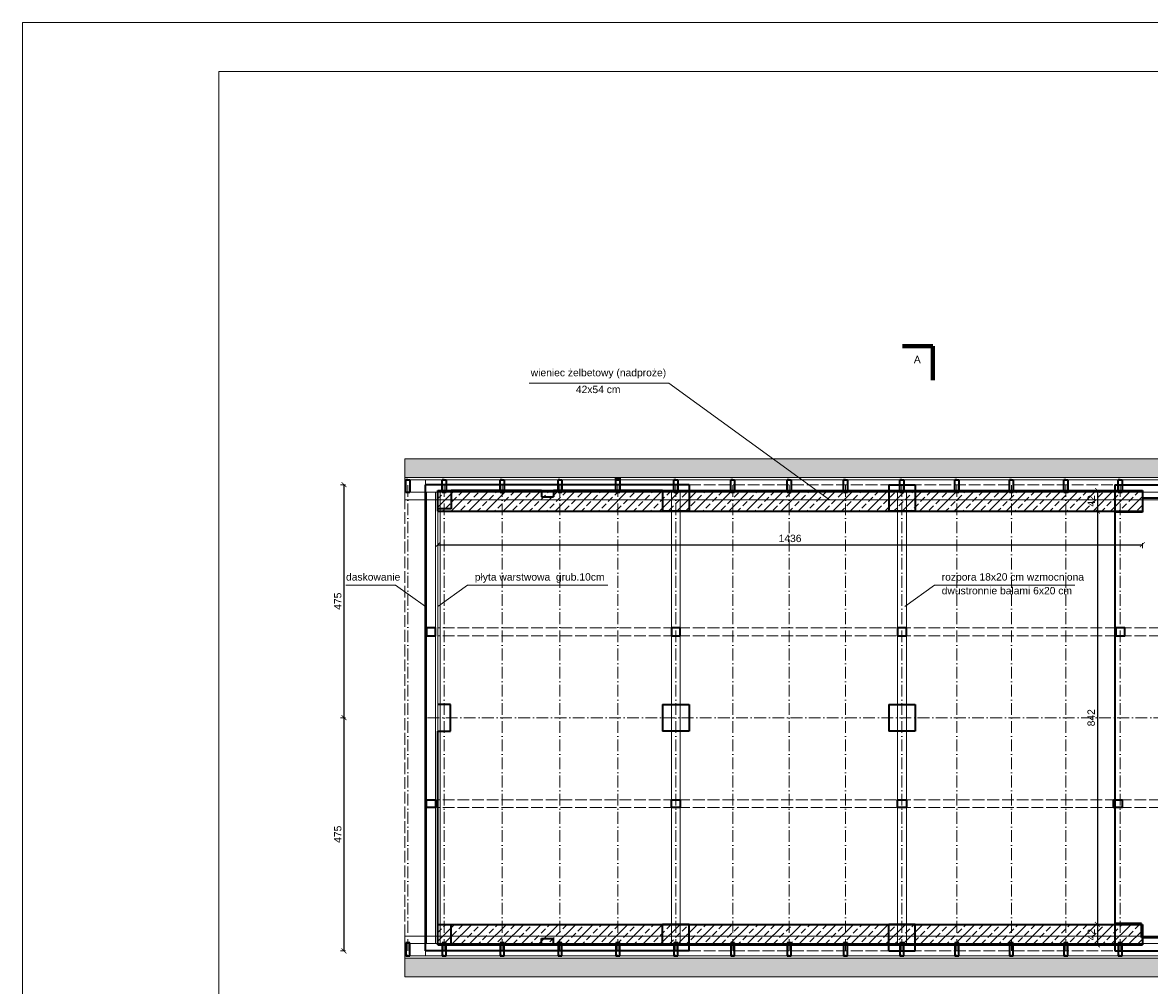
# Model space of a CAD drawing. Header units: millimetres. Extents: x 94902 to 117211, y 64708 to 93779.
# Tile 3 of 37: x 105999 to 108296, y 69709 to 71671. Entities that reach past the tile are written whole.
import ezdxf

# ---------------------------------------------------------------- set-up
doc = ezdxf.new("R2010")
doc.units = ezdxf.units.MM
doc.header["$MEASUREMENT"] = 0
doc.linetypes.add('ACAD_ISO02W100', pattern=[15, 12, -3])
doc.linetypes.add('ACAD_ISO10W100', pattern=[18.5, 12, -3, 0.5, -3])
doc.layers.get('0').update_dxf_attribs({"color": 2, "lineweight": 35})
doc.layers.get('Defpoints').update_dxf_attribs({"color": 2})
for name, color, linetype, lineweight in [('A-POJ', 7, 'Continuous', 5), ('Cienkie', 3, 'Continuous', 5), ('Grunt', 9, 'Continuous', 80), ('kreskowanie', 4, 'Continuous', 5), ('OCIEPLENIE', 252, 'BATTING', 0), ('Osie', 6, 'ACAD_ISO10W100', 5), ('Przerywane', 1, 'ACAD_ISO02W100', 0), ('Wymiary', 7, 'Continuous', 5), ('ściany', 2, 'Continuous', 35)]:
    doc.layers.add(name, color=color, linetype=linetype, lineweight=lineweight)
doc.layers.add('Opisy', color=7, linetype='Continuous')
doc.styles.get("Standard").update_dxf_attribs({"font": 'arial.ttf'})
doc.linetypes.add('BATTING', pattern='A,0.0001,-0.1,[134,ltypeshp.shx,S=0.1,R=0,X=-0.1,Y=0],-0.2,[134,ltypeshp.shx,S=0.1,R=180,X=0.1,Y=0],-0.1', length=0.4001)
doc.dimstyles.new('ISO-25', dxfattribs={"dimtxt": 20, "dimasz": 20, "dimexe": 10, "dimexo": 5, "dimgap": 5, "dimtad": 1, "dimdsep": 46, "dimtxsty": 'Standard', "dimcen": 2.5, "dimadec": 0, "dimazin": 0, "dimtfac": 1, "dimtix": 1, "dimtmove": 0, "dimatfit": 3, "dimfxl": 1, "dimarcsym": 0})
pattern_1 = [(0, (-1e-11, -13758.344), (25.5, 12), [6, -5, 7, -3, 9, -4]), (0, (6, -13757.844), (25.5, 12), [5, -19, 4, -6]), (0, (18, -13759.094), (25.5, 12), [3, -31]), (90, (-1e-11, -13758.344), (-8.5, 12), [11.5, -36.5]), (90, (6, -13758.344), (-8.5, 12), [11.25, -36.75]), (90, (11, -13758.344), (-8.5, 12), [10.5, -37.5]), (90, (18, -13759.094), (-8.5, 12), [11.5, -36.5]), (90, (21, -13759.094), (-8.5, 12), [11.5, -36.5]), (90, (30, -13758.344), (-8.5, 12), [11, -37])]
pattern_2 = [(0, (-1e-11, 154267.048), (25.5, -12), [6, -5, 7, -3, 9, -4]), (0, (6, 154266.548), (25.5, -12), [5, -19, 4, -6]), (0, (18, 154267.798), (25.5, -12), [3, -31]), (270, (-1e-11, 154267.048), (-8.5, -12), [11.5, -36.5]), (270, (6, 154267.048), (-8.5, -12), [11.25, -36.75]), (270, (11, 154267.048), (-8.5, -12), [10.5, -37.5]), (270, (18, 154267.798), (-8.5, -12), [11.5, -36.5]), (270, (21, 154267.798), (-8.5, -12), [11.5, -36.5]), (270, (30, 154267.048), (-8.5, -12), [11, -37])]

# ---------------------------------------------------------------- blocks, each defined once
blk = doc.blocks.new('_ArchTick')
at = {"color": 0, "linetype": 'ByBlock', "const_width": 0.15}
blk.add_lwpolyline([(-0.5, -0.5), (0.5, 0.5)], dxfattribs=at)
blk = doc.blocks.new('*D429')
at = {"layer": 'Defpoints', "color": 0, "ltscale": 2, "transparency": 16777216}
for p in [(106820.5, 70729.4), (106654.2, 70254.4), (106820.5, 70254.4)]:
    blk.add_point(p, dxfattribs=at)
at = {"layer": 'Wymiary', "color": 0, "lineweight": 5, "ltscale": 2, "transparency": 16777216}
for p, q in [((106657.2, 70729.4), (106647.2, 70729.4)), ((106657.2, 70254.4), (106647.2, 70254.4))]:
    blk.add_line(p, q, dxfattribs=at)
at = {"layer": 'Wymiary', "color": 0, "lineweight": -2, "ltscale": 2, "transparency": 16777216}
blk.add_line((106654.2, 70729.4), (106654.2, 70254.4), dxfattribs=at)
at = {"layer": 'Wymiary', "color": 0, "lineweight": -2, "ltscale": 2, "transparency": 16777216, "xscale": 10, "yscale": 10, "zscale": 10}
for p, rotation in [((106654.2, 70729.4), 90), ((106654.2, 70254.4), 270)]:
    blk.add_blockref('_ArchTick', p, dxfattribs=dict(at, rotation=rotation))
at = {"layer": 'Wymiary', "color": 0, "ltscale": 2, "transparency": 16777216, "insert": (106641.6, 70491.9), "char_height": 15, "attachment_point": 5, "rotation": 90}
blk.add_mtext('475', dxfattribs=at)
blk = doc.blocks.new('*D430')
at = {"layer": 'Defpoints', "color": 0, "ltscale": 2, "transparency": 16777216}
for p in [(106820.5, 70254.4), (106654.2, 69779.4), (106820.5, 69779.4)]:
    blk.add_point(p, dxfattribs=at)
at = {"layer": 'Wymiary', "color": 0, "lineweight": 5, "ltscale": 2, "transparency": 16777216}
for p, q in [((106657.2, 70254.4), (106647.2, 70254.4)), ((106657.2, 69779.4), (106647.2, 69779.4))]:
    blk.add_line(p, q, dxfattribs=at)
at = {"layer": 'Wymiary', "color": 0, "lineweight": -2, "ltscale": 2, "transparency": 16777216}
blk.add_line((106654.2, 70254.4), (106654.2, 69779.4), dxfattribs=at)
at = {"layer": 'Wymiary', "color": 0, "lineweight": -2, "ltscale": 2, "transparency": 16777216, "xscale": 10, "yscale": 10, "zscale": 10}
for p, rotation in [((106654.2, 70254.4), 90), ((106654.2, 69779.4), 270)]:
    blk.add_blockref('_ArchTick', p, dxfattribs=dict(at, rotation=rotation))
at = {"layer": 'Wymiary', "color": 0, "ltscale": 2, "transparency": 16777216, "insert": (106641.6, 70016.9), "char_height": 15, "attachment_point": 5, "rotation": 90}
blk.add_mtext('475', dxfattribs=at)
blk = doc.blocks.new('*D497')
at = {"layer": 'Defpoints', "color": 0, "ltscale": 2, "transparency": 16777216}
for p in [(106845.5, 70675.4), (108281.5, 70673.4), (108281.5, 70607.1)]:
    blk.add_point(p, dxfattribs=at)
at = {"layer": 'Wymiary', "color": 0, "lineweight": 5, "ltscale": 2, "transparency": 16777216}
for p, q in [((106845.5, 70610.1), (106845.5, 70600.1)), ((108281.5, 70610.1), (108281.5, 70600.1))]:
    blk.add_line(p, q, dxfattribs=at)
at = {"layer": 'Wymiary', "color": 0, "lineweight": -2, "ltscale": 2, "transparency": 16777216}
blk.add_line((106845.5, 70607.1), (108281.5, 70607.1), dxfattribs=at)
at = {"layer": 'Wymiary', "color": 0, "lineweight": -2, "ltscale": 2, "transparency": 16777216, "xscale": 10, "yscale": 10, "zscale": 10, "rotation": 180}
blk.add_blockref('_ArchTick', (106845.5, 70607.1), dxfattribs=at)
at = {"layer": 'Wymiary', "color": 0, "lineweight": -2, "ltscale": 2, "transparency": 16777216, "xscale": 10, "yscale": 10, "zscale": 10}
blk.add_blockref('_ArchTick', (108281.5, 70607.1), dxfattribs=at)
at = {"layer": 'Wymiary', "color": 0, "ltscale": 2, "transparency": 16777216, "insert": (107563.5, 70619.8), "char_height": 15, "attachment_point": 5}
blk.add_mtext('1436', dxfattribs=at)
blk = doc.blocks.new('*D498')
at = {"layer": 'Defpoints', "color": 0, "ltscale": 2, "transparency": 16777216}
for p in [(108281.5, 70717.4), (108190, 70675.4), (108281.5, 70675.4)]:
    blk.add_point(p, dxfattribs=at)
at = {"layer": 'Wymiary', "color": 0, "lineweight": 5, "ltscale": 2, "transparency": 16777216}
for p, q in [((108193, 70717.4), (108183, 70717.4)), ((108193, 70675.4), (108183, 70675.4))]:
    blk.add_line(p, q, dxfattribs=at)
at = {"layer": 'Wymiary', "color": 0, "lineweight": -2, "ltscale": 2, "transparency": 16777216}
blk.add_line((108190, 70717.4), (108190, 70675.4), dxfattribs=at)
at = {"layer": 'Wymiary', "color": 0, "lineweight": -2, "ltscale": 2, "transparency": 16777216, "xscale": 10, "yscale": 10, "zscale": 10}
for p, rotation in [((108190, 70717.4), 90), ((108190, 70675.4), 270)]:
    blk.add_blockref('_ArchTick', p, dxfattribs=dict(at, rotation=rotation))
at = {"layer": 'Wymiary', "color": 0, "ltscale": 2, "transparency": 16777216, "insert": (108177.4, 70696.4), "char_height": 15, "attachment_point": 5, "rotation": 90}
blk.add_mtext('42', dxfattribs=at)
blk = doc.blocks.new('*D499')
at = {"layer": 'Defpoints', "color": 0, "ltscale": 2, "transparency": 16777216}
for p in [(108281.5, 70675.4), (108190, 69833.4), (108225.5, 69833.4)]:
    blk.add_point(p, dxfattribs=at)
at = {"layer": 'Wymiary', "color": 0, "lineweight": 5, "ltscale": 2, "transparency": 16777216}
for p, q in [((108193, 70675.4), (108183, 70675.4)), ((108193, 69833.4), (108183, 69833.4))]:
    blk.add_line(p, q, dxfattribs=at)
at = {"layer": 'Wymiary', "color": 0, "lineweight": -2, "ltscale": 2, "transparency": 16777216}
blk.add_line((108190, 70675.4), (108190, 69833.4), dxfattribs=at)
at = {"layer": 'Wymiary', "color": 0, "lineweight": -2, "ltscale": 2, "transparency": 16777216, "xscale": 10, "yscale": 10, "zscale": 10}
for p, rotation in [((108190, 70675.4), 90), ((108190, 69833.4), 270)]:
    blk.add_blockref('_ArchTick', p, dxfattribs=dict(at, rotation=rotation))
at = {"layer": 'Wymiary', "color": 0, "ltscale": 2, "transparency": 16777216, "insert": (108177.3, 70254.4), "char_height": 15, "attachment_point": 5, "rotation": 90}
blk.add_mtext('842', dxfattribs=at)
blk = doc.blocks.new('*D500')
at = {"layer": 'Defpoints', "color": 0, "ltscale": 2, "transparency": 16777216}
for p in [(108225.5, 69833.4), (108190, 69791.4), (108225.5, 69791.4)]:
    blk.add_point(p, dxfattribs=at)
at = {"layer": 'Wymiary', "color": 0, "lineweight": 5, "ltscale": 2, "transparency": 16777216}
for p, q in [((108193, 69833.4), (108183, 69833.4)), ((108193, 69791.4), (108183, 69791.4))]:
    blk.add_line(p, q, dxfattribs=at)
at = {"layer": 'Wymiary', "color": 0, "lineweight": -2, "ltscale": 2, "transparency": 16777216}
blk.add_line((108190, 69833.4), (108190, 69791.4), dxfattribs=at)
at = {"layer": 'Wymiary', "color": 0, "lineweight": -2, "ltscale": 2, "transparency": 16777216, "xscale": 10, "yscale": 10, "zscale": 10}
for p, rotation in [((108190, 69833.4), 90), ((108190, 69791.4), 270)]:
    blk.add_blockref('_ArchTick', p, dxfattribs=dict(at, rotation=rotation))
at = {"layer": 'Wymiary', "color": 0, "ltscale": 2, "transparency": 16777216, "insert": (108177.4, 69812.4), "char_height": 15, "attachment_point": 5, "rotation": 90}
blk.add_mtext('42', dxfattribs=at)
blk = doc.blocks.new('*D557')
at = {"layer": 'Defpoints', "color": 0, "ltscale": 2, "transparency": 16777216}
for p in [(106778.5, 69726.4), (109591.5, 69726.4), (109591.5, 69651)]:
    blk.add_point(p, dxfattribs=at)
at = {"layer": 'Wymiary', "color": 0, "lineweight": 5, "ltscale": 2, "transparency": 16777216}
for p, q in [((106778.5, 69654), (106778.5, 69644)), ((109591.5, 69654), (109591.5, 69644))]:
    blk.add_line(p, q, dxfattribs=at)
at = {"layer": 'Wymiary', "color": 0, "lineweight": -2, "ltscale": 2, "transparency": 16777216}
blk.add_line((106778.5, 69651), (109591.5, 69651), dxfattribs=at)
at = {"layer": 'Wymiary', "color": 0, "lineweight": -2, "ltscale": 2, "transparency": 16777216, "xscale": 10, "yscale": 10, "zscale": 10, "rotation": 180}
blk.add_blockref('_ArchTick', (106778.5, 69651), dxfattribs=at)
at = {"layer": 'Wymiary', "color": 0, "lineweight": -2, "ltscale": 2, "transparency": 16777216, "xscale": 10, "yscale": 10, "zscale": 10}
blk.add_blockref('_ArchTick', (109591.5, 69651), dxfattribs=at)
at = {"layer": 'Wymiary', "color": 0, "ltscale": 2, "transparency": 16777216, "insert": (108185, 69663.7), "char_height": 15, "attachment_point": 5}
blk.add_mtext('2813', dxfattribs=at)
blk = doc.blocks.new('*D562')
at = {"layer": 'Defpoints', "color": 0, "ltscale": 2, "transparency": 16777216}
for p in [(106778.5, 69726.4), (109136.5, 69651), (109136.5, 69588.4)]:
    blk.add_point(p, dxfattribs=at)
at = {"layer": 'Wymiary', "color": 0, "lineweight": 5, "ltscale": 2, "transparency": 16777216}
for p, q in [((106778.5, 69591.4), (106778.5, 69581.4)), ((109136.5, 69591.4), (109136.5, 69581.4))]:
    blk.add_line(p, q, dxfattribs=at)
at = {"layer": 'Wymiary', "color": 0, "lineweight": -2, "ltscale": 2, "transparency": 16777216}
blk.add_line((106778.5, 69588.4), (109136.5, 69588.4), dxfattribs=at)
at = {"layer": 'Wymiary', "color": 0, "lineweight": -2, "ltscale": 2, "transparency": 16777216, "xscale": 10, "yscale": 10, "zscale": 10, "rotation": 180}
blk.add_blockref('_ArchTick', (106778.5, 69588.4), dxfattribs=at)
at = {"layer": 'Wymiary', "color": 0, "lineweight": -2, "ltscale": 2, "transparency": 16777216, "xscale": 10, "yscale": 10, "zscale": 10}
blk.add_blockref('_ArchTick', (109136.5, 69588.4), dxfattribs=at)
at = {"layer": 'Wymiary', "color": 0, "ltscale": 2, "transparency": 16777216, "insert": (107957.5, 69601.1), "char_height": 15, "attachment_point": 5}
blk.add_mtext('2358', dxfattribs=at)

msp = doc.modelspace()

# ---------------------------------------------------------------- hatches: boundary and pattern name
at = {"layer": 'kreskowanie', "ltscale": 2}
h = msp.add_hatch(dxfattribs=at)
h.set_pattern_fill('AR-RSHKE', color=256, style=0)
h.set_pattern_definition(pattern_1)
h.paths.add_polyline_path([(106778.525, 70782.352), (106778.525, 70744.352), (108902.025, 70744.352), (108902.025, 70782.352)])
h = msp.add_hatch(dxfattribs=at)
h.set_pattern_fill('AR-RSHKE', color=256, style=0)
h.set_pattern_definition(pattern_1)
h.paths.add_polyline_path([(109591.525, 70782.352), (108902.025, 70782.352), (108902.025, 70744.352), (109591.525, 70744.352)])
h.paths.add_polyline_path([(109591.525, 69764.352), (106778.525, 69764.352), (106778.525, 69726.352), (109591.525, 69726.352)])
h = msp.add_hatch(dxfattribs=at)
h.set_pattern_fill('AR-RSHKE', color=256, style=0)
h.set_pattern_definition(pattern_2)
h.paths.add_polyline_path([(109591.525, 69726.352), (108902.025, 69726.352), (108902.025, 69764.352), (109591.525, 69764.352)])
h.paths.add_polyline_path([(109591.525, 70744.352), (106778.525, 70744.352), (106778.525, 70782.352), (109591.525, 70782.352)])
h = msp.add_hatch(dxfattribs=at)
h.set_pattern_fill('ANSI33', color=256, scale=100, style=0)
h.set_pattern_definition([(45, (-1e-11, -1089.697), (-17.6776695, 17.6776695), []), (45, (17.678, -1089.697), (-17.6776695, 17.6776695), [12.5, -6.25])])
h.paths.add_polyline_path([(108281.525, 70717.352), (106845.525, 70717.352), (106845.525, 70675.352), (108281.525, 70675.352)])
h = msp.add_hatch(dxfattribs=at)
h.set_pattern_fill('ANSI33', color=256, scale=100, style=0)
h.set_pattern_definition([(45, (-1e-11, -1973.697), (-17.6776695, 17.6776695), []), (45, (17.678, -1973.697), (-17.6776695, 17.6776695), [12.5, -6.25])])
h.paths.add_polyline_path([(108281.525, 69833.352), (106845.525, 69833.352), (106845.525, 69791.352), (108281.525, 69791.352)])
h = msp.add_hatch(dxfattribs=at)
h.set_pattern_fill('AR-RSHKE', color=256, style=0)
h.set_pattern_definition(pattern_2)
h.paths.add_polyline_path([(106778.525, 69726.352), (106778.525, 69764.352), (108902.025, 69764.352), (108902.025, 69726.352)])

# ---------------------------------------------------------------- linework, layer by layer
at = {"layer": 'A-POJ', "ltscale": 10}
for p, q in [((110199.079, 71671.227), (105999.079, 71671.227)), ((105999.079, 71671.227), (105999.079, 68701.227)), ((110199.079, 71671.227), (105999.079, 71671.227)), ((110099.079, 71571.227), (106399.079, 71571.227)), ((106399.079, 71571.227), (106399.079, 68801.227))]:
    msp.add_line(p, q, dxfattribs=at)
at = {"layer": 'Cienkie', "ltscale": 2}
for p, q in [((107031.85, 70936.162), (107316.11, 70936.162)), ((107316.11, 70936.162), (107643.88, 70698.352)), ((106778.525, 70782.352), (109591.525, 70782.352)), ((106778.525, 70698.352), (106778.525, 70782.352)), ((106778.525, 70744.352), (109591.525, 70744.352)), ((106778.525, 70739.352), (109591.525, 70739.352)), ((106820.525, 70739.352), (106820.525, 70729.352)), ((109591.525, 70714.352), (106778.525, 70714.352)), ((109549.525, 70714.352), (106822.525, 70714.352)), ((106822.525, 69793.352), (106822.525, 70714.352)), ((106840.525, 69793.352), (106840.525, 70714.352)), ((106850.525, 69793.352), (106850.525, 70714.352)), ((107321.525, 69793.352), (107321.525, 70714.352)), ((107339.525, 69793.352), (107339.525, 70714.352)), ((107782.525, 69793.352), (107782.525, 70714.352)), ((107800.525, 69793.352), (107800.525, 70714.352)), ((109591.525, 70698.352), (106778.525, 70698.352)), ((106759.328, 70524.736), (106657.754, 70524.736)), ((106759.328, 70524.736), (106820.123, 70481.166)), ((106906.32, 70524.736), (106845.525, 70481.166)), ((106906.32, 70524.736), (107192.236, 70524.736)), ((107858.012, 70524.736), (107797.218, 70481.166)), ((107858.012, 70524.736), (108143.929, 70524.736)), ((109591.525, 69809.352), (106778.525, 69809.352)), ((106778.525, 69809.352), (106778.525, 69726.352)), ((109591.525, 69794.352), (106778.525, 69794.352)), ((106778.525, 69769.352), (109591.525, 69769.352)), ((106778.525, 69764.352), (109591.525, 69764.352)), ((106820.525, 69779.352), (106820.525, 69769.352)), ((106778.525, 69726.352), (109591.525, 69726.352))]:
    msp.add_line(p, q, dxfattribs=at)
at = {"layer": 'Grunt', "color": 1, "ltscale": 6}
for q in [(107792.913, 71011.911), (107854.713, 70942.488)]:
    msp.add_line((107854.713, 71011.911), q, dxfattribs=at)
at = {"layer": 'OCIEPLENIE', "ltscale": 10}
msp.add_line((106845.525, 69793.352), (106845.525, 70714.352), dxfattribs=at)
at = {"layer": 'Osie', "ltscale": 2}
for p, q in [((106784.525, 69779.352), (106784.525, 70729.352)), ((106858.525, 69779.352), (106858.525, 70729.352)), ((106976.525, 69779.352), (106976.525, 70729.352)), ((107094.525, 69779.352), (107094.525, 70729.352)), ((107212.525, 69779.352), (107212.525, 70729.352)), ((107330.525, 69779.352), (107330.525, 70729.352)), ((107446.525, 69779.352), (107446.525, 70729.352)), ((107561.525, 69779.352), (107561.525, 70729.352)), ((107676.525, 69779.352), (107676.525, 70729.352)), ((107791.525, 69779.352), (107791.525, 70729.352)), ((107903.525, 69779.352), (107903.525, 70729.352)), ((108014.525, 69779.352), (108014.525, 70729.352)), ((108125.525, 69779.352), (108125.525, 70729.352)), ((108236.525, 69779.352), (108236.525, 70729.352)), ((109549.525, 70254.352), (106820.525, 70254.352))]:
    msp.add_line(p, q, dxfattribs=at)
at = {"layer": 'Przerywane', "ltscale": 2}
for p, q in [((107357.525, 70729.352), (108225.525, 70729.352)), ((106778.525, 69809.352), (106778.525, 70698.352)), ((109549.525, 70437.352), (106845.525, 70437.352)), ((109549.525, 70421.352), (106845.525, 70421.352)), ((109549.525, 70087.352), (106845.525, 70087.352)), ((109549.525, 70071.352), (106845.525, 70071.352)), ((107357.525, 69779.352), (108225.525, 69779.352))]:
    msp.add_line(p, q, dxfattribs=at)
at = {"layer": 'ściany', "ltscale": 2}
for p, q in [((106784.525, 70739.352), (106780.525, 70739.352)), ((106780.525, 70739.352), (106788.525, 70739.352)), ((106780.525, 70713.352), (106780.525, 70739.352)), ((106788.525, 70739.352), (106788.525, 70713.352)), ((107357.525, 70729.352), (106820.525, 70729.352)), ((106820.525, 69779.352), (106820.525, 70729.352)), ((106858.525, 70739.352), (106854.525, 70739.352)), ((106854.525, 70739.352), (106862.525, 70739.352)), ((106854.525, 70713.352), (106854.525, 70739.352)), ((106862.525, 70739.352), (106862.525, 70713.352)), ((106976.525, 70739.352), (106972.525, 70739.352)), ((106972.525, 70739.352), (106980.525, 70739.352)), ((106972.525, 70713.352), (106972.525, 70739.352)), ((106980.525, 70739.352), (106980.525, 70713.352)), ((107094.525, 70739.352), (107090.525, 70739.352)), ((107090.525, 70739.352), (107098.525, 70739.352)), ((107090.525, 70713.352), (107090.525, 70739.352)), ((107098.525, 70739.352), (107098.525, 70713.352)), ((107212.525, 70742.352), (107208.525, 70742.352)), ((107208.525, 70742.352), (107216.525, 70742.352)), ((107208.525, 70716.352), (107208.525, 70742.352)), ((107212.525, 70739.352), (107208.525, 70739.352)), ((107208.525, 70739.352), (107216.525, 70739.352)), ((107208.525, 70713.352), (107208.525, 70739.352)), ((107216.525, 70742.352), (107216.525, 70716.352)), ((107216.525, 70739.352), (107216.525, 70713.352)), ((107330.525, 70739.352), (107326.525, 70739.352)), ((107326.525, 70739.352), (107334.525, 70739.352)), ((107326.525, 70713.352), (107326.525, 70739.352)), ((107334.525, 70739.352), (107334.525, 70713.352)), ((107357.525, 70729.352), (107357.525, 70675.352)), ((107446.525, 70739.352), (107442.525, 70739.352)), ((107442.525, 70739.352), (107450.525, 70739.352)), ((107442.525, 70713.352), (107442.525, 70739.352)), ((107450.525, 70739.352), (107450.525, 70713.352)), ((107561.525, 70739.352), (107557.525, 70739.352)), ((107557.525, 70739.352), (107565.525, 70739.352)), ((107557.525, 70713.352), (107557.525, 70739.352)), ((107565.525, 70739.352), (107565.525, 70713.352)), ((107676.525, 70739.352), (107672.525, 70739.352)), ((107672.525, 70739.352), (107680.525, 70739.352)), ((107672.525, 70713.352), (107672.525, 70739.352)), ((107680.525, 70739.352), (107680.525, 70713.352)), ((107764.525, 70729.352), (107764.525, 70675.352)), ((107764.525, 70729.352), (107818.525, 70729.352)), ((107791.525, 70739.352), (107787.525, 70739.352)), ((107787.525, 70739.352), (107795.525, 70739.352)), ((107787.525, 70713.352), (107787.525, 70739.352)), ((107795.525, 70739.352), (107795.525, 70713.352)), ((107818.525, 70729.352), (107818.525, 70675.352)), ((107903.525, 70739.352), (107899.525, 70739.352)), ((107899.525, 70739.352), (107907.525, 70739.352)), ((107899.525, 70713.352), (107899.525, 70739.352)), ((107907.525, 70739.352), (107907.525, 70713.352)), ((108014.525, 70739.352), (108010.525, 70739.352)), ((108010.525, 70739.352), (108018.525, 70739.352)), ((108010.525, 70713.352), (108010.525, 70739.352)), ((108018.525, 70739.352), (108018.525, 70713.352)), ((108125.525, 70739.352), (108121.525, 70739.352)), ((108121.525, 70739.352), (108129.525, 70739.352)), ((108121.525, 70713.352), (108121.525, 70739.352)), ((108129.525, 70739.352), (108129.525, 70713.352)), ((108225.525, 70729.352), (108225.525, 70675.352)), ((108225.525, 70729.352), (108858.525, 70729.352)), ((108236.525, 70739.352), (108232.525, 70739.352)), ((108232.525, 70739.352), (108240.525, 70739.352)), ((108232.525, 70713.352), (108232.525, 70739.352)), ((108240.525, 70739.352), (108240.525, 70713.352)), ((106788.525, 70713.352), (106780.525, 70713.352)), ((106845.525, 70717.352), (108281.525, 70717.352)), ((106845.525, 70675.352), (106845.525, 70717.352)), ((106862.525, 70713.352), (106854.525, 70713.352)), ((106872.525, 70717.352), (106872.525, 70680.352)), ((107056.525, 70717.352), (106872.525, 70717.352)), ((106980.525, 70713.352), (106972.525, 70713.352)), ((107056.525, 70717.352), (107056.525, 70704.352)), ((107056.525, 70704.352), (107081.525, 70704.352)), ((107303.525, 70717.352), (107081.525, 70717.352)), ((107081.525, 70717.352), (107081.525, 70704.352)), ((107098.525, 70713.352), (107090.525, 70713.352)), ((107216.525, 70716.352), (107208.525, 70716.352)), ((107216.525, 70713.352), (107208.525, 70713.352)), ((107303.525, 70717.352), (107303.525, 70675.352)), ((107334.525, 70713.352), (107326.525, 70713.352)), ((107450.525, 70713.352), (107442.525, 70713.352)), ((107565.525, 70713.352), (107557.525, 70713.352)), ((107680.525, 70713.352), (107672.525, 70713.352)), ((107795.525, 70713.352), (107787.525, 70713.352)), ((107907.525, 70713.352), (107899.525, 70713.352)), ((108018.525, 70713.352), (108010.525, 70713.352)), ((108129.525, 70713.352), (108121.525, 70713.352)), ((108240.525, 70713.352), (108232.525, 70713.352)), ((108281.525, 70717.352), (108281.525, 70673.352)), ((108281.525, 70702.352), (108858.525, 70702.352)), ((106872.525, 70680.352), (106845.525, 70680.352)), ((106845.525, 70675.352), (108281.525, 70675.352)), ((107357.525, 70675.352), (107303.525, 70675.352)), ((107818.525, 70675.352), (107764.525, 70675.352)), ((108225.525, 70675.352), (108225.525, 69779.352)), ((108281.525, 70673.352), (108225.525, 70673.352)), ((108225.525, 70323.352), (108225.525, 70269.352)), ((106871.525, 70281.352), (106845.525, 70281.352)), ((106871.525, 70227.352), (106871.525, 70281.352)), ((107303.525, 70281.352), (107303.525, 70227.352)), ((107303.525, 70281.352), (107357.525, 70281.352)), ((107357.525, 70281.352), (107357.525, 70227.352)), ((107764.525, 70281.352), (107764.525, 70227.352)), ((107764.525, 70281.352), (107818.525, 70281.352)), ((107818.525, 70281.352), (107818.525, 70227.352)), ((106845.525, 69832.352), (106845.525, 70227.352)), ((106845.525, 70227.352), (106871.525, 70227.352)), ((107357.525, 70227.352), (107303.525, 70227.352)), ((107818.525, 70227.352), (107764.525, 70227.352)), ((106845.525, 69833.352), (108281.525, 69833.352)), ((106845.525, 69791.352), (106845.525, 69833.352)), ((106872.525, 69832.352), (106845.525, 69832.352)), ((106872.525, 69791.352), (106872.525, 69832.352)), ((107303.525, 69791.352), (107303.525, 69833.352)), ((107357.525, 69833.352), (107303.525, 69833.352)), ((107357.525, 69779.352), (107357.525, 69833.352)), ((107764.525, 69779.352), (107764.525, 69833.352)), ((107818.525, 69833.352), (107764.525, 69833.352)), ((107818.525, 69779.352), (107818.525, 69833.352)), ((108279.525, 69835.352), (108225.525, 69835.352)), ((108279.525, 69806.352), (108279.525, 69835.352)), ((108281.525, 69833.352), (108281.525, 69791.352)), ((106872.525, 69791.352), (106872.525, 69804.352)), ((107056.525, 69791.352), (107056.525, 69804.352)), ((107056.525, 69804.352), (107081.525, 69804.352)), ((107081.525, 69791.352), (107081.525, 69804.352)), ((108279.525, 69806.352), (109503.525, 69806.352)), ((106788.525, 69795.352), (106780.525, 69795.352)), ((106780.525, 69795.352), (106780.525, 69769.352)), ((106788.525, 69769.352), (106788.525, 69795.352)), ((106845.525, 69791.352), (108281.525, 69791.352)), ((106862.525, 69795.352), (106854.525, 69795.352)), ((106854.525, 69795.352), (106854.525, 69769.352)), ((106862.525, 69769.352), (106862.525, 69795.352)), ((107056.525, 69791.352), (106872.525, 69791.352)), ((106980.525, 69795.352), (106972.525, 69795.352)), ((106972.525, 69795.352), (106972.525, 69769.352)), ((106980.525, 69769.352), (106980.525, 69795.352)), ((107303.525, 69791.352), (107081.525, 69791.352)), ((107098.525, 69795.352), (107090.525, 69795.352)), ((107090.525, 69795.352), (107090.525, 69769.352)), ((107098.525, 69769.352), (107098.525, 69795.352)), ((107216.525, 69795.352), (107208.525, 69795.352)), ((107208.525, 69795.352), (107208.525, 69769.352)), ((107216.525, 69769.352), (107216.525, 69795.352)), ((107334.525, 69795.352), (107326.525, 69795.352)), ((107326.525, 69795.352), (107326.525, 69769.352)), ((107334.525, 69769.352), (107334.525, 69795.352)), ((107450.525, 69795.352), (107442.525, 69795.352)), ((107442.525, 69795.352), (107442.525, 69769.352)), ((107450.525, 69769.352), (107450.525, 69795.352)), ((107565.525, 69795.352), (107557.525, 69795.352)), ((107557.525, 69795.352), (107557.525, 69769.352)), ((107565.525, 69769.352), (107565.525, 69795.352)), ((107680.525, 69795.352), (107672.525, 69795.352)), ((107672.525, 69795.352), (107672.525, 69769.352)), ((107680.525, 69769.352), (107680.525, 69795.352)), ((107795.525, 69795.352), (107787.525, 69795.352)), ((107787.525, 69795.352), (107787.525, 69769.352)), ((107795.525, 69769.352), (107795.525, 69795.352)), ((107907.525, 69795.352), (107899.525, 69795.352)), ((107899.525, 69795.352), (107899.525, 69769.352)), ((107907.525, 69769.352), (107907.525, 69795.352)), ((108018.525, 69795.352), (108010.525, 69795.352)), ((108010.525, 69795.352), (108010.525, 69769.352)), ((108018.525, 69769.352), (108018.525, 69795.352)), ((108129.525, 69795.352), (108121.525, 69795.352)), ((108121.525, 69795.352), (108121.525, 69769.352)), ((108129.525, 69769.352), (108129.525, 69795.352)), ((108240.525, 69795.352), (108232.525, 69795.352)), ((108232.525, 69795.352), (108232.525, 69769.352)), ((108240.525, 69769.352), (108240.525, 69795.352)), ((106784.525, 69769.352), (106780.525, 69769.352)), ((106780.525, 69769.352), (106788.525, 69769.352)), ((107357.525, 69779.352), (106820.525, 69779.352)), ((106858.525, 69769.352), (106854.525, 69769.352)), ((106854.525, 69769.352), (106862.525, 69769.352)), ((106976.525, 69769.352), (106972.525, 69769.352)), ((106972.525, 69769.352), (106980.525, 69769.352)), ((107094.525, 69769.352), (107090.525, 69769.352)), ((107090.525, 69769.352), (107098.525, 69769.352)), ((107212.525, 69769.352), (107208.525, 69769.352)), ((107208.525, 69769.352), (107216.525, 69769.352)), ((107330.525, 69769.352), (107326.525, 69769.352)), ((107326.525, 69769.352), (107334.525, 69769.352)), ((107446.525, 69769.352), (107442.525, 69769.352)), ((107442.525, 69769.352), (107450.525, 69769.352)), ((107561.525, 69769.352), (107557.525, 69769.352)), ((107557.525, 69769.352), (107565.525, 69769.352)), ((107676.525, 69769.352), (107672.525, 69769.352)), ((107672.525, 69769.352), (107680.525, 69769.352)), ((107764.525, 69779.352), (107818.525, 69779.352)), ((107791.525, 69769.352), (107787.525, 69769.352)), ((107787.525, 69769.352), (107795.525, 69769.352)), ((107903.525, 69769.352), (107899.525, 69769.352)), ((107899.525, 69769.352), (107907.525, 69769.352)), ((108014.525, 69769.352), (108010.525, 69769.352)), ((108010.525, 69769.352), (108018.525, 69769.352)), ((108125.525, 69769.352), (108121.525, 69769.352)), ((108121.525, 69769.352), (108129.525, 69769.352)), ((108225.525, 69779.352), (109549.525, 69779.352)), ((108236.525, 69769.352), (108232.525, 69769.352)), ((108232.525, 69769.352), (108240.525, 69769.352))]:
    msp.add_line(p, q, dxfattribs=at)
for points in [[(106822.525, 70421.352), (106840.525, 70421.352), (106840.525, 70437.352), (106822.525, 70437.352)], [(107321.525, 70421.352), (107339.525, 70421.352), (107339.525, 70437.352), (107321.525, 70437.352)], [(107782.525, 70421.352), (107800.525, 70421.352), (107800.525, 70437.352), (107782.525, 70437.352)], [(108227.525, 70421.352), (108245.525, 70421.352), (108245.525, 70437.352), (108227.525, 70437.352)], [(106822.525, 70087.352), (106840.525, 70087.352), (106840.525, 70071.352), (106822.525, 70071.352)], [(107321.525, 70087.352), (107339.525, 70087.352), (107339.525, 70071.352), (107321.525, 70071.352)], [(107782.525, 70087.352), (107800.525, 70087.352), (107800.525, 70071.352), (107782.525, 70071.352)], [(108222.525, 70087.352), (108240.525, 70087.352), (108240.525, 70071.352), (108222.525, 70071.352)]]:
    msp.add_lwpolyline(points, close=True, dxfattribs=at)

# ---------------------------------------------------------------- texts
at = {"layer": 'Opisy'}
for s, p in [('A', (107815.825, 70976.974)), ('wieniec żelbetowy (nadproże)', (107034.915, 70950.333)), ('42x54 cm', (107126.928, 70915.999)), ('daskowanie', (106658.404, 70533.923)), ('płyta warstwowa  grub.10cm', (106920.923, 70533.923)), ('rozpora 18x20 cm wzmocniona', (107872.616, 70533.923)), ('dwustronnie balami 6x20 cm', (107872.616, 70505.935))]:
    msp.add_text(s, height=15, dxfattribs=at).set_placement(p)

# ---------------------------------------------------------------- dimensions: what is measured, and where the dimension line sits
at = {"layer": 'Wymiary', "ltscale": 2}
for base, p1, p2, override, picture, middle in [((106654.234, 70254.352), (106820.525, 70729.352), (106820.525, 70254.352), {"dimtxt": 15, "dimasz": 10, "dimexe": 7, "dimrnd": 0.0005, "dimdsep": 0, "dimblk": 'ArchTick', "dimadec": 2, "dimldrblk": 'ArchTick', "dimfxl": 3, "dimfxlon": 1, "dimlwe": 5}, '*D429', (106641.607, 70491.852)), ((108189.966, 70675.352), (108281.525, 70717.352), (108281.525, 70675.352), {"dimtxt": 15, "dimasz": 10, "dimexe": 7, "dimrnd": 0.0005, "dimdsep": 0, "dimblk": 'ArchTick', "dimadec": 2, "dimldrblk": 'ArchTick', "dimfxl": 3, "dimfxlon": 1, "dimlwe": 5}, '*D498', (108177.435, 70696.352)), ((108189.966, 69833.352), (108281.525, 70675.352), (108225.525, 69833.352), {"dimtxt": 15, "dimasz": 10, "dimexe": 7, "dimrnd": 0.0005, "dimdsep": 0, "dimblk": 'ArchTick', "dimadec": 2, "dimtmove": 1, "dimldrblk": 'ArchTick', "dimfxl": 3, "dimfxlon": 1, "dimlwe": 5}, '*D499', (108177.307, 70254.352)), ((106654.234, 69779.352), (106820.525, 70254.352), (106820.525, 69779.352), {"dimtxt": 15, "dimasz": 10, "dimexe": 7, "dimrnd": 0.0005, "dimdsep": 0, "dimblk": 'ArchTick', "dimadec": 2, "dimtmove": 1, "dimldrblk": 'ArchTick', "dimfxl": 3, "dimfxlon": 1, "dimlwe": 5}, '*D430', (106641.607, 70016.852)), ((108189.966, 69791.352), (108225.525, 69833.352), (108225.525, 69791.352), {"dimtxt": 15, "dimasz": 10, "dimexe": 7, "dimrnd": 0.0005, "dimdsep": 0, "dimblk": 'ArchTick', "dimadec": 2, "dimtmove": 1, "dimldrblk": 'ArchTick', "dimfxl": 3, "dimfxlon": 1, "dimlwe": 5}, '*D500', (108177.435, 69812.352))]:
    dim = msp.add_linear_dim(base=base, p1=p1, p2=p2, angle=90, dimstyle='ISO-25', override=override, dxfattribs=at)
    dim.commit()
    dim.dimension.update_dxf_attribs({"geometry": picture, "text_midpoint": middle})
for base, p1, p2, picture, middle in [((108281.525, 70607.088), (106845.525, 70675.352), (108281.525, 70673.352), '*D497', (107563.525, 70619.752)), ((109591.525, 69651.014), (106778.525, 69726.352), (109591.525, 69726.352), '*D557', (108185.025, 69663.678)), ((109136.525, 69588.419), (106778.525, 69726.352), (109136.525, 69651.014), '*D562', (107957.525, 69601.083))]:
    dim = msp.add_linear_dim(base=base, p1=p1, p2=p2, dimstyle='ISO-25', override={"dimtxt": 15, "dimasz": 10, "dimexe": 7, "dimrnd": 0.0005, "dimdsep": 0, "dimblk": 'ArchTick', "dimadec": 2, "dimldrblk": 'ArchTick', "dimfxl": 3, "dimfxlon": 1, "dimlwe": 5}, dxfattribs=at)
    dim.commit()
    dim.dimension.update_dxf_attribs({"geometry": picture, "text_midpoint": middle})

doc.saveas('drawing.dxf')
